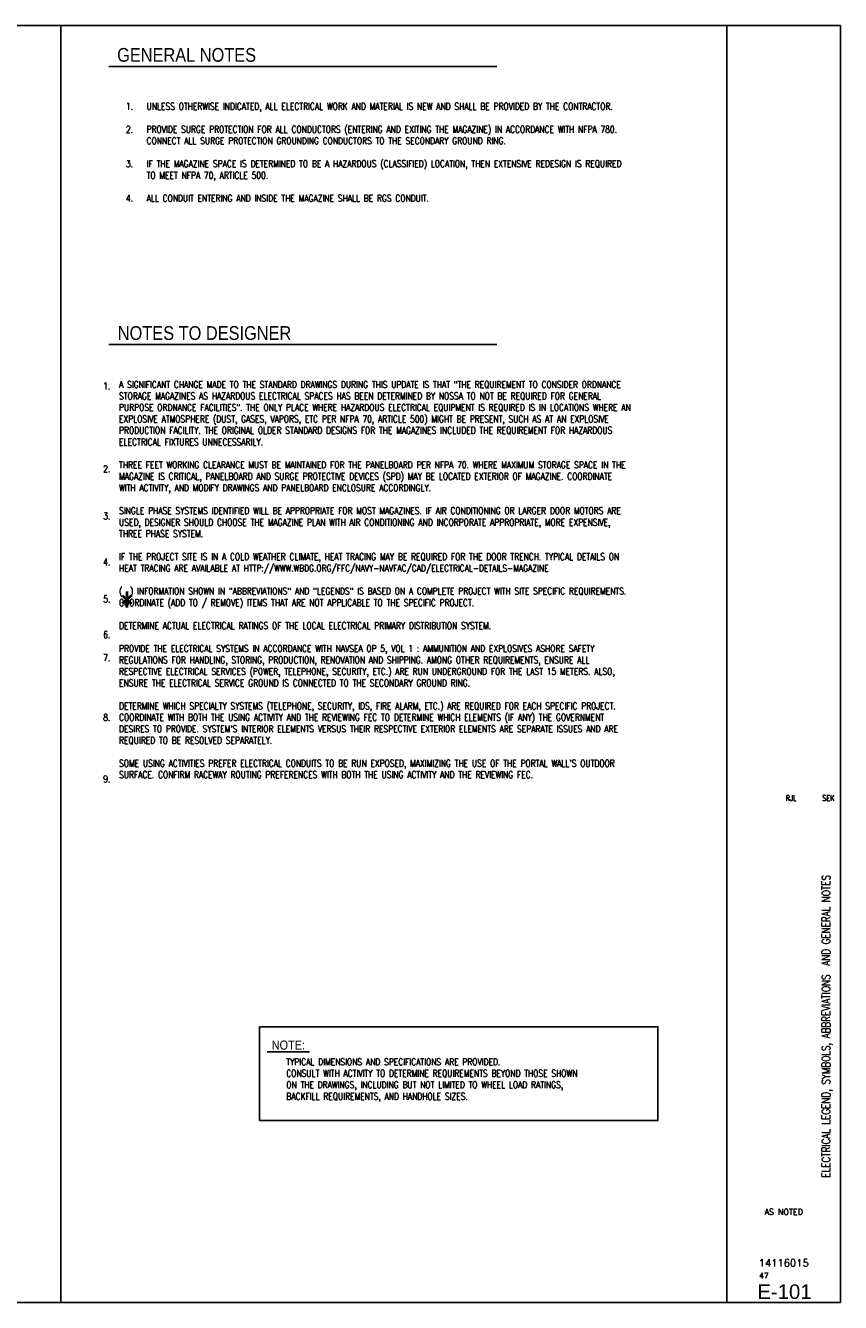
# Paper-space layout 'E-101' of a CAD drawing. Header units: millimetres. Extents: x 26 to 826, y 19 to 575.
# Tile 2 of 2: x 471 to 826, y 19 to 575. Entities that reach past the tile are written whole.
import ezdxf
from ezdxf.enums import TextEntityAlignment as Align

# ---------------------------------------------------------------- set-up
doc = ezdxf.new("R2010")
doc.units = ezdxf.units.MM
for name, color, linetype in [('D-DETL-SYMB', 2, 'Continuous'), ('D-DETL-TEXT', 2, 'Continuous'), ('E-ANNO-TEXT-', 5, 'Continuous'), ('G-ANNO-TTLB-TEXT', 3, 'Continuous'), ('G-SYMB-LW70', 14, 'Continuous'), ('TEXT1', 2, 'Continuous'), ('X-PVMT', 1, 'Continuous')]:
    doc.layers.add(name, color=color, linetype=linetype)
doc.styles.add('HELV', font='helv.shx')
doc.styles.add('ROMANS', font='ROMANS.shx', dxfattribs={"width": 0.8})
doc.styles.add('Titles', font='swiss.ttf', dxfattribs={"width": 0.8})

# ---------------------------------------------------------------- blocks, each defined once
blk = doc.blocks.new('NFM_SHEET_INFO')
at = {"layer": 'G-ANNO-TTLB-TEXT', "style": 'ROMANS', "width": 0.8}
for tag, p in [('DESIGNEDBY', (31.029, 9.394)), ('DRWNBY', (31.668, 9.394)), ('CHECKEDBY', (32.307, 9.394))]:
    blk.add_attdef(tag, text='', height=0.1, dxfattribs=at).set_placement(p, align=Align.MIDDLE_CENTER)
for tag, height, p in [('SHEET_TITLE_1_OF_2', 0.125, (32.182, 5.478)), ('SHEET_TITLE_1_OF_1', 0.15, (32.267, 5.478)), ('SHEET_TITLE_2_OF_2', 0.125, (32.342, 5.478))]:
    blk.add_attdef(tag, text='', height=height, rotation=90, dxfattribs=at).set_placement(p, align=Align.MIDDLE_CENTER)
at = {"layer": 'G-ANNO-TTLB-TEXT', "color": 132}
for tag, height, style, p in [('SCALE', 0.1, 'ROMANS', (31.541, 2.294)), ('NAVFACDWGNO', 0.125, 'ROMANS', (31.541, 1.419)), ('SHEETOFNO', 0.0937, 'ROMANS', (31.202, 1.2)), ('SHEETNO', 0.25, 'Titles', (31.554, 0.926))]:
    blk.add_attdef(tag, text='', height=height, dxfattribs=dict(at, style=style)).set_placement(p, align=Align.MIDDLE_CENTER)

psp = doc.layouts.new('E-101')

# ---------------------------------------------------------------- linework, layer by layer
at = {"layer": 'D-DETL-SYMB', "color": 3, "linetype": 'Continuous'}
for p, q in [((506.97, 557.38), (676.1, 557.38)), ((506.97, 436.2), (676.1, 436.2))]:
    psp.add_line(p, q, dxfattribs=at)
at = {"layer": 'D-DETL-TEXT', "color": 5}
psp.add_line((576.09, 128.08), (594.46, 128.08), dxfattribs=at)
at = {"layer": 'Defpoints'}
for points in [[(26.42, 575.17), (776.41, 575.17), (776.41, 18.83), (26.42, 18.83)], [(776.41, 575.17), (825.88, 575.17), (825.88, 18.83), (776.41, 18.83)]]:
    psp.add_lwpolyline(points, close=True, dxfattribs=at)
at = {"layer": 'E-ANNO-TEXT-'}
psp.add_lwpolyline([(572.67, 138.97), (746.34, 138.97), (746.34, 98.11), (572.67, 98.11)], close=True, dxfattribs=at)
at = {"layer": 'G-SYMB-LW70'}
psp.add_line((486.12, 575.17), (486.12, 18.83), dxfattribs=at)

# ---------------------------------------------------------------- block references
ref = psp.add_blockref('NFM_SHEET_INFO', (0, 0), dxfattribs=dict(xscale=25.4, yscale=25.4, zscale=25.4))
ref.add_attrib('SHEETNO', 'E-101', dxfattribs={"layer": 'G-ANNO-TTLB-TEXT', "color": 132, "height": 6.35, "style": 'Titles'}).set_placement((801.47, 23.52), align=Align.MIDDLE_CENTER)
ref.add_attrib('SHEET_TITLE_1_OF_1', 'ELECTRICAL LEGEND, SYMBOLS, ABBREVIATIONS  AND GENERAL NOTES', dxfattribs={"layer": 'G-ANNO-TTLB-TEXT', "height": 3.5, "rotation": 90, "style": 'ROMANS', "width": 0.8}).set_placement((819.58, 139.15), align=Align.MIDDLE_CENTER)
ref.add_attrib('NAVFACDWGNO', '14116015', dxfattribs={"layer": 'G-ANNO-TTLB-TEXT', "color": 132, "height": 3.175, "style": 'ROMANS'}).set_placement((801.15, 36.04), align=Align.MIDDLE_CENTER)
ref.add_attrib('SHEETOFNO', '47', dxfattribs={"layer": 'G-ANNO-TTLB-TEXT', "color": 132, "height": 2.381, "style": 'ROMANS'}).set_placement((792.53, 30.48), align=Align.MIDDLE_CENTER)
ref.add_attrib('DRWNBY', 'RJL', dxfattribs={"layer": 'G-ANNO-TTLB-TEXT', "height": 2.54, "style": 'ROMANS', "width": 0.8}).set_placement((804.38, 238.6), align=Align.MIDDLE_CENTER)
ref.add_attrib('CHECKEDBY', 'SEK', dxfattribs={"layer": 'G-ANNO-TTLB-TEXT', "height": 2.54, "style": 'ROMANS', "width": 0.8}).set_placement((820.59, 238.6), align=Align.MIDDLE_CENTER)
ref.add_attrib('SCALE', 'AS NOTED', dxfattribs={"layer": 'G-ANNO-TTLB-TEXT', "color": 132, "height": 2.54, "style": 'ROMANS'}).set_placement((801.15, 58.28), align=Align.MIDDLE_CENTER)

# ---------------------------------------------------------------- texts
at = {"layer": 'D-DETL-SYMB', "color": 3, "linetype": 'Continuous', "style": 'HELV', "width": 0.85}
for s, p in [('GENERAL NOTES', (540.92, 559.38)), ('NOTES TO DESIGNER', (548.73, 438.2))]:
    psp.add_text(s, height=6, dxfattribs=at).set_placement(p, align=Align.CENTER)
at = {"layer": 'D-DETL-TEXT', "color": 5, "style": 'HELV', "width": 0.85}
psp.add_text('NOTE:', height=4, dxfattribs=at).set_placement((585.27, 128.95), align=Align.CENTER)
at = {"layer": 'TEXT1', "linetype": 'Continuous', "style": 'ROMANS', "width": 0.8}
psp.add_text('*', height=12, dxfattribs=at).set_placement((514.9, 316.54), align=Align.CENTER)
at = {"layer": 'TEXT1', "char_height": 3, "attachment_point": 1, "style": 'ROMANS'}
for s, insert, width in [('\\pxi-3,l4,t4;1.^IUNLESS OTHERWISE INDICATED, ALL ELECTRICAL WORK AND MATERIAL IS NEW AND SHALL BE PROVIDED BY THE CONTRACTOR.\\P\\P2.^IPROVIDE SURGE PROTECTION FOR ALL CONDUCTORS (ENTERING AND EXITING THE MAGAZINE) IN ACCORDANCE WITH NFPA 780. CONNECT ALL SURGE PROTECTION GROUNDING CONDUCTORS TO THE SECONDARY GROUND RING.\\P\\P3.^IIF THE MAGAZINE SPACE IS DETERMINED TO BE A HAZARDOUS (CLASSIFIED) LOCATION, THEN EXTENSIVE REDESIGN IS REQUIRED TO MEET NFPA 70, ARTICLE 500.\\P\\P4.^IALL CONDUIT ENTERING AND INSIDE THE MAGAZINE SHALL BE RGS CONDUIT.', (511.48, 541.45), 241.986), ('A SIGNIFICANT CHANGE MADE TO THE STANDARD DRAWINGS DURING THIS UPDATE IS THAT "THE REQUIREMENT TO CONSIDER ORDNANCE STORAGE MAGAZINES AS HAZARDOUS ELECTRICAL SPACES HAS BEEN DETERMINED BY NOSSA TO NOT BE REQUIRED FOR GENERAL PURPOSE ORDNANCE FACILITIES". THE ONLY PLACE WHERE HAZARDOUS ELECTRICAL EQUIPMENT IS REQUIRED IS IN LOCATIONS WHERE AN EXPLOSIVE ATMOSPHERE (DUST, GASES, VAPORS, ETC PER NFPA 70, ARTICLE 500) MIGHT BE PRESENT, SUCH AS AT AN EXPLOSIVE PRODUCTION FACILITY. THE ORIGINAL OLDER STANDARD DESIGNS FOR THE MAGAZINES INCLUDED THE REQUIREMENT FOR HAZARDOUS ELECTRICAL FIXTURES UNNECESSARILY.\\P\\PTHREE FEET WORKING CLEARANCE MUST BE MAINTAINED FOR THE PANELBOARD PER NFPA 70. WHERE MAXIMUM STORAGE SPACE IN THE MAGAZINE IS CRITICAL, PANELBOARD AND SURGE PROTECTIVE DEVICES (SPD) MAY BE LOCATED EXTERIOR OF MAGAZINE. COORDINATE WITH ACTIVITY, AND MODIFY DRAWINGS AND PANELBOARD ENCLOSURE ACCORDINGLY.\\P\\PSINGLE PHASE SYSTEMS IDENTIFIED WILL BE APPROPRIATE FOR MOST MAGAZINES. IF AIR CONDITIONING OR LARGER DOOR MOTORS ARE USED, DESIGNER SHOULD CHOOSE THE MAGAZINE PLAN WITH AIR CONDITIONING AND INCORPORATE APPROPRIATE, MORE EXPENSIVE, THREE PHASE SYSTEM.\\P\\PIF THE PROJECT SITE IS IN A COLD WEATHER CLIMATE, HEAT TRACING MAY BE REQUIRED FOR THE DOOR TRENCH. TYPICAL DETAILS ON HEAT TRACING ARE AVAILABLE AT HTTP://WWW.WBDG.ORG/FFC/NAVY-NAVFAC/CAD/ELECTRICAL-DETAILS-MAGAZINE\\P\\P(  ) INFORMATION SHOWN IN "ABBREVIATIONS" AND "LEGENDS" IS BASED ON A COMPLETE PROJECT WITH SITE SPECIFIC REQUIREMENTS. COORDINATE (ADD TO / REMOVE) ITEMS THAT ARE NOT APPLICABLE TO THE SPECIFIC PROJECT.\\P\\PDETERMINE ACTUAL ELECTRICAL RATINGS OF THE LOCAL ELECTRICAL PRIMARY DISTRIBUTION SYSTEM.\\P\\PPROVIDE THE ELECTRICAL SYSTEMS IN ACCORDANCE WITH NAVSEA OP 5, VOL 1 : AMMUNITION AND EXPLOSIVES ASHORE SAFETY REGULATIONS FOR HANDLING, STORING, PRODUCTION, RENOVATION AND SHIPPING. AMONG OTHER REQUIREMENTS, ENSURE ALL RESPECTIVE ELECTRICAL SERVICES (POWER, TELEPHONE, SECURITY, ETC.) ARE RUN UNDERGROUND FOR THE LAST 15 METERS. ALSO, ENSURE THE ELECTRICAL SERVICE GROUND IS CONNECTED TO THE SECONDARY GROUND RING.\\P\\PDETERMINE WHICH SPECIALTY SYSTEMS (TELEPHONE, SECURITY, IDS, FIRE ALARM, ETC.) ARE REQUIRED FOR EACH SPECIFIC PROJECT. COORDINATE WITH BOTH THE USING ACTIVITY AND THE REVIEWING FEC TO DETERMINE WHICH ELEMENTS (IF ANY) THE GOVERNMENT DESIRES TO PROVIDE. SYSTEM\'S INTERIOR ELEMENTS VERSUS THEIR RESPECTIVE EXTERIOR ELEMENTS ARE SEPARATE ISSUES AND ARE REQUIRED TO BE RESOLVED SEPARATELY.\\P\\PSOME USING ACTIVITIES PREFER ELECTRICAL CONDUITS TO BE RUN EXPOSED, MAXIMIZING THE USE OF THE PORTAL WALL\'S OUTDOOR SURFACE. CONFIRM RACEWAY ROUTING PREFERENCES WITH BOTH THE USING ACTIVITY AND THE REVIEWING FEC.', (511.48, 420.27), 241.986), ('\\pxi-3,l3,t3;TYPICAL DIMENSIONS AND SPECIFICATIONS ARE PROVIDED. \\PCONSULT WITH ACTIVITY TO DETERMINE REQUIREMENTS BEYOND THOSE SHOWN \\PON THE DRAWINGS, INCLUDING BUT NOT LIMITED TO WHEEL LOAD RATINGS,\\PBACKFILL REQUIREMENTS, AND HANDHOLE SIZES.', (584.37, 125.16), 252.2143)]:
    psp.add_mtext(s, dxfattribs=dict(at, insert=insert, width=width))
at = {"layer": 'X-PVMT', "color": 2, "style": 'ROMANS', "width": 0.8}
for s, p in [('1.', (504.59, 416.62)), ('2.', (504.59, 380.54)), ('3.', (504.59, 360.01)), ('4.', (504.59, 339.98)), ('5.', (504.59, 323.86)), ('6.', (504.59, 308.3)), ('7.', (504.59, 298.26)), ('8.', (504.59, 272.21)), ('9.', (504.59, 245.39))]:
    psp.add_text(s, height=3, dxfattribs=at).set_placement(p)

doc.saveas('drawing.dxf')
